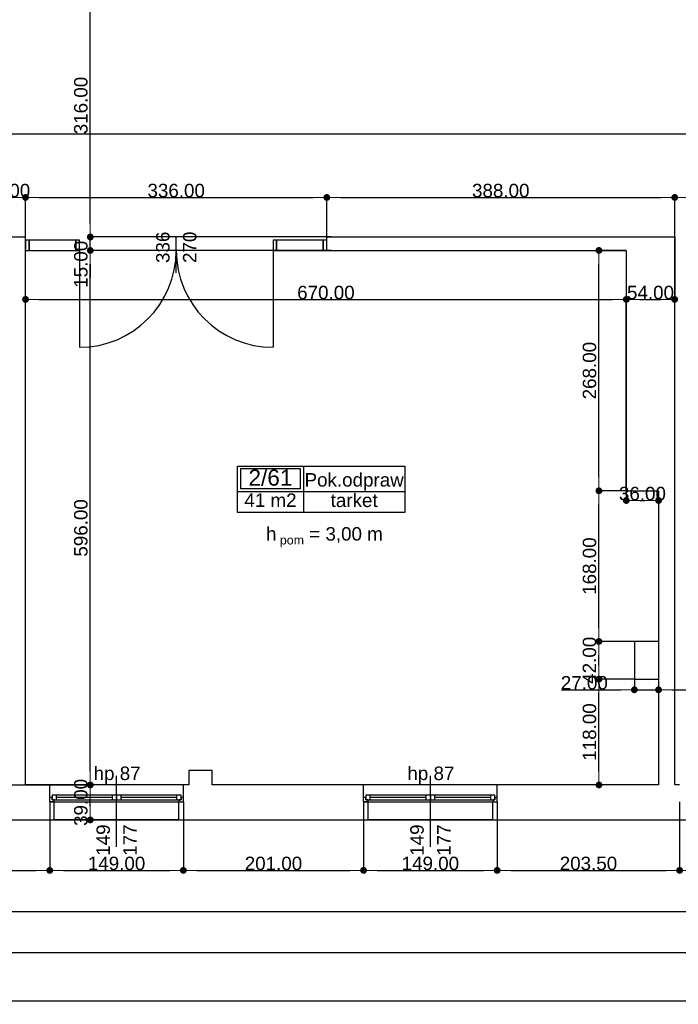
# Model space of a CAD drawing. Header units: millimetres. Extents: x -175445 to -20415, y -559200 to 231527.
# Tile 256 of 256: x -116906 to -109561, y -44474 to -33495. Entities that reach past the tile are written whole.
import ezdxf
from ezdxf.enums import TextEntityAlignment as Align

# ---------------------------------------------------------------- set-up
doc = ezdxf.new("R2010")
doc.units = ezdxf.units.MM
doc.header["$MEASUREMENT"] = 0
for name, color, linetype in [('Drzwi', 7, 'Continuous'), ('Obiekt', 7, 'Continuous'), ('Okno', 7, 'Continuous'), ('Płaszczyzna odcinająca', 7, 'Continuous'), ('Strefa', 7, 'Continuous'), ('Strop', 7, 'Continuous'), ('Słup', 7, 'Continuous'), ('Tekst', 7, 'Continuous'), ('Wymiary', 63, 'Continuous'), ('Ściana', 7, 'Continuous')]:
    doc.layers.add(name, color=color, linetype=linetype)
doc.styles.add('Arial', font='txt')
doc.styles.add('Times new roman', font='txt')
doc.dimstyles.new('GENERATED_STYLE__1', dxfattribs={"dimtxt": 150, "dimasz": 152, "dimexe": 0.18, "dimexo": 0, "dimgap": 0.09, "dimtad": 1, "dimtih": 1, "dimtoh": 1, "dimlfac": 0.1, "dimzin": 0, "dimdsep": 46, "dimtxsty": 'Arial', "dimblk": 'ARROWHEAD_11', "dimblk1": 'ARROWHEAD_11', "dimblk2": 'ARROWHEAD_11', "dimcen": 0.09, "dimclrd": 114, "dimclre": 114, "dimclrt": 114, "dimazin": 0, "dimtfac": 1, "dimtdec": 4, "dimtmove": 0, "dimatfit": 3, "dimfxl": 1, "dimtolj": 1, "dimtzin": 0, "dimarcsym": 0})
doc.dimstyles.new('GENERATED_STYLE__3', dxfattribs={"dimtxt": 150, "dimasz": 152, "dimexe": 0.18, "dimexo": 0, "dimgap": 0.09, "dimtad": 1, "dimlfac": 0.1, "dimzin": 0, "dimdsep": 46, "dimtxsty": 'Arial', "dimblk": 'ARROWHEAD_11', "dimblk1": 'ARROWHEAD_11', "dimblk2": 'ARROWHEAD_11', "dimcen": 0.09, "dimclrd": 114, "dimclre": 114, "dimclrt": 114, "dimazin": 0, "dimtfac": 1, "dimtdec": 4, "dimtmove": 2, "dimatfit": 3, "dimfxl": 1, "dimtolj": 1, "dimtzin": 0, "dimarcsym": 0})

# ---------------------------------------------------------------- blocks, each defined once
blk = doc.blocks.new('Pok.odpraw_2_61_62', base_point=(-108050, 18302))
at = {"layer": 'Strefa'}
for p, q in [((-108784, 18585), (-106917, 18585)), ((-108784, 18066), (-108784, 18585)), ((-108747, 18559), (-108087, 18559)), ((-108747, 18332), (-108747, 18559)), ((-108087, 18559), (-108087, 18332)), ((-108050, 18585), (-108050, 18066)), ((-106917, 18585), (-106917, 18066)), ((-108784, 18302), (-106917, 18302)), ((-108087, 18332), (-108747, 18332)), ((-106917, 18066), (-108784, 18066))]:
    blk.add_line(p, q, dxfattribs=at)
at = {"layer": 'Strefa', "style": 'Arial'}
for tag, height, p in [('ROOM_NUMBER', 180, (-108417, 18457)), ('ROOM_NAME', 150, (-107483, 18431)), ('ROOM_CALC_AREA', 150, (-108417, 18204)), ('floor_f', 150, (-107483, 18203))]:
    blk.add_attdef(tag, text='', height=height, dxfattribs=at).set_placement(p, align=Align.MIDDLE_CENTER)
blk = doc.blocks.new('ARROWHEAD_11')
at = {"color": 0, "linetype": 'Continuous', "lineweight": 0}
blk.add_line((0, 0), (-1, 0), dxfattribs=at)
at = {"color": 0, "linetype": 'Continuous', "lineweight": 0, "const_width": 0.25, "flags": 128}
blk.add_lwpolyline([(-0.125, 0, 1), (0.125, 0, 1)], format="xyb", close=True, dxfattribs=at)
blk = doc.blocks.new('*D2522')
at = {"layer": 'Defpoints', "color": 0}
for p in [(-116841, -35477), (-117261, -35918), (-116841, -35918)]:
    blk.add_point(p, dxfattribs=at)
at = {"layer": 'Wymiary', "color": 114, "lineweight": -2}
for p, q in [((-117261, -35918), (-117261, -35477)), ((-117109, -35477), (-116993, -35477)), ((-116841, -35918), (-116841, -35477))]:
    blk.add_line(p, q, dxfattribs=at)
at = {"layer": 'Wymiary', "color": 114, "lineweight": -2, "xscale": 152, "yscale": 152, "zscale": 152, "rotation": 180}
blk.add_blockref('ARROWHEAD_11', (-117261, -35477), dxfattribs=at)
at = {"layer": 'Wymiary', "color": 114, "lineweight": -2, "xscale": 152, "yscale": 152, "zscale": 152}
blk.add_blockref('ARROWHEAD_11', (-116841, -35477), dxfattribs=at)
at = {"layer": 'Wymiary', "color": 114, "lineweight": 13, "insert": (-117051, -35401), "char_height": 150, "attachment_point": 5, "style": 'Arial'}
blk.add_mtext('\\A1;42.00', dxfattribs=at)
blk = doc.blocks.new('*D2523')
at = {"layer": 'Defpoints', "color": 0}
for p in [(-113481, -35477), (-116841, -35918), (-113481, -35918)]:
    blk.add_point(p, dxfattribs=at)
at = {"layer": 'Wymiary', "color": 114, "lineweight": -2}
for p, q in [((-116841, -35918), (-116841, -35477)), ((-116689, -35477), (-113633, -35477)), ((-113481, -35918), (-113481, -35477))]:
    blk.add_line(p, q, dxfattribs=at)
at = {"layer": 'Wymiary', "color": 114, "lineweight": -2, "xscale": 152, "yscale": 152, "zscale": 152, "rotation": 180}
blk.add_blockref('ARROWHEAD_11', (-116841, -35477), dxfattribs=at)
at = {"layer": 'Wymiary', "color": 114, "lineweight": -2, "xscale": 152, "yscale": 152, "zscale": 152}
blk.add_blockref('ARROWHEAD_11', (-113481, -35477), dxfattribs=at)
at = {"layer": 'Wymiary', "color": 114, "lineweight": 13, "insert": (-115161, -35401), "char_height": 150, "attachment_point": 5, "style": 'Arial'}
blk.add_mtext('\\A1;336.00', dxfattribs=at)
blk = doc.blocks.new('*D2524')
at = {"layer": 'Defpoints', "color": 0}
for p in [(-109601, -35477), (-113481, -35918), (-109601, -35918)]:
    blk.add_point(p, dxfattribs=at)
at = {"layer": 'Wymiary', "color": 114, "lineweight": -2}
for p, q in [((-113481, -35918), (-113481, -35477)), ((-113329, -35477), (-109753, -35477)), ((-109601, -35918), (-109601, -35477))]:
    blk.add_line(p, q, dxfattribs=at)
at = {"layer": 'Wymiary', "color": 114, "lineweight": -2, "xscale": 152, "yscale": 152, "zscale": 152, "rotation": 180}
blk.add_blockref('ARROWHEAD_11', (-113481, -35477), dxfattribs=at)
at = {"layer": 'Wymiary', "color": 114, "lineweight": -2, "xscale": 152, "yscale": 152, "zscale": 152}
blk.add_blockref('ARROWHEAD_11', (-109601, -35477), dxfattribs=at)
at = {"layer": 'Wymiary', "color": 114, "lineweight": 13, "insert": (-111541, -35401), "char_height": 150, "attachment_point": 5, "style": 'Arial'}
blk.add_mtext('\\A1;388.00', dxfattribs=at)
blk = doc.blocks.new('*D2525')
at = {"layer": 'Defpoints', "color": 0}
for p in [(-107011, -35477), (-109601, -35918), (-107011, -35918)]:
    blk.add_point(p, dxfattribs=at)
at = {"layer": 'Wymiary', "color": 114, "lineweight": -2}
for p, q in [((-109601, -35918), (-109601, -35477)), ((-109449, -35477), (-107163, -35477)), ((-107011, -35918), (-107011, -35477))]:
    blk.add_line(p, q, dxfattribs=at)
at = {"layer": 'Wymiary', "color": 114, "lineweight": -2, "xscale": 152, "yscale": 152, "zscale": 152, "rotation": 180}
blk.add_blockref('ARROWHEAD_11', (-109601, -35477), dxfattribs=at)
at = {"layer": 'Wymiary', "color": 114, "lineweight": -2, "xscale": 152, "yscale": 152, "zscale": 152}
blk.add_blockref('ARROWHEAD_11', (-107011, -35477), dxfattribs=at)
at = {"layer": 'Wymiary', "color": 114, "lineweight": 13, "insert": (-108306, -35401), "char_height": 150, "attachment_point": 5, "style": 'Arial'}
blk.add_mtext('\\A1;259.00', dxfattribs=at)
blk = doc.blocks.new('*D2584')
at = {"layer": 'Defpoints', "color": 0}
for p in [(-110141, -36614), (-116841, -38173), (-110141, -38748)]:
    blk.add_point(p, dxfattribs=at)
at = {"layer": 'Wymiary', "color": 114, "lineweight": -2}
for p, q in [((-116841, -38173), (-116841, -36614)), ((-116689, -36614), (-110293, -36614)), ((-110141, -38748), (-110141, -36614))]:
    blk.add_line(p, q, dxfattribs=at)
at = {"layer": 'Wymiary', "color": 114, "lineweight": -2, "xscale": 152, "yscale": 152, "zscale": 152, "rotation": 180}
blk.add_blockref('ARROWHEAD_11', (-116841, -36614), dxfattribs=at)
at = {"layer": 'Wymiary', "color": 114, "lineweight": -2, "xscale": 152, "yscale": 152, "zscale": 152}
blk.add_blockref('ARROWHEAD_11', (-110141, -36614), dxfattribs=at)
at = {"layer": 'Wymiary', "color": 114, "lineweight": 13, "insert": (-113491, -36538), "char_height": 150, "attachment_point": 5, "style": 'Arial'}
blk.add_mtext('\\A1;670.00', dxfattribs=at)
blk = doc.blocks.new('*D2585')
at = {"layer": 'Defpoints', "color": 0}
for p in [(-109601, -35918), (-109601, -36614), (-110141, -38748)]:
    blk.add_point(p, dxfattribs=at)
at = {"layer": 'Wymiary', "color": 114, "lineweight": -2}
for p, q in [((-109601, -35918), (-109601, -36615)), ((-110141, -38748), (-110141, -36614)), ((-109989, -36614), (-109753, -36614))]:
    blk.add_line(p, q, dxfattribs=at)
at = {"layer": 'Wymiary', "color": 114, "lineweight": -2, "xscale": 152, "yscale": 152, "zscale": 152, "rotation": 180}
blk.add_blockref('ARROWHEAD_11', (-110141, -36614), dxfattribs=at)
at = {"layer": 'Wymiary', "color": 114, "lineweight": -2, "xscale": 152, "yscale": 152, "zscale": 152}
blk.add_blockref('ARROWHEAD_11', (-109601, -36614), dxfattribs=at)
at = {"layer": 'Wymiary', "color": 114, "lineweight": 13, "insert": (-109871, -36538), "char_height": 150, "attachment_point": 5, "style": 'Arial'}
blk.add_mtext('\\A1;54.00', dxfattribs=at)
blk = doc.blocks.new('*D2757')
at = {"layer": 'Defpoints', "color": 0}
for p in [(-124186, -42028), (-116119, -42028), (-124186, -42418)]:
    blk.add_point(p, dxfattribs=at)
at = {"layer": 'Wymiary', "color": 114, "lineweight": -2}
for p, q in [((-124186, -42028), (-116119, -42028)), ((-116119, -42266), (-116119, -42180)), ((-124186, -42418), (-116119, -42418))]:
    blk.add_line(p, q, dxfattribs=at)
at = {"layer": 'Wymiary', "color": 114, "lineweight": -2, "xscale": 152, "yscale": 152, "zscale": 152}
for p, rotation in [((-116119, -42028), 90), ((-116119, -42418), 270)]:
    blk.add_blockref('ARROWHEAD_11', p, dxfattribs=dict(at, rotation=rotation))
at = {"layer": 'Wymiary', "color": 114, "lineweight": 13, "insert": (-116224, -42223), "char_height": 150, "attachment_point": 5, "rotation": 90, "style": 'Arial'}
blk.add_mtext('\\A1;39.00', dxfattribs=at)
blk = doc.blocks.new('*D2758')
at = {"layer": 'Defpoints', "color": 0}
for p in [(-116119, -36068), (-113431, -36068), (-124186, -42028)]:
    blk.add_point(p, dxfattribs=at)
at = {"layer": 'Wymiary', "color": 114, "lineweight": -2}
for p, q in [((-113431, -36068), (-116119, -36068)), ((-116119, -41876), (-116119, -36220)), ((-124186, -42028), (-116119, -42028))]:
    blk.add_line(p, q, dxfattribs=at)
at = {"layer": 'Wymiary', "color": 114, "lineweight": -2, "xscale": 152, "yscale": 152, "zscale": 152}
for p, rotation in [((-116119, -36068), 90), ((-116119, -42028), 270)]:
    blk.add_blockref('ARROWHEAD_11', p, dxfattribs=dict(at, rotation=rotation))
at = {"layer": 'Wymiary', "color": 114, "lineweight": 13, "insert": (-116224, -39162), "char_height": 150, "attachment_point": 5, "rotation": 90, "style": 'Arial'}
blk.add_mtext('\\A1;596.00', dxfattribs=at)
blk = doc.blocks.new('*D2759')
at = {"layer": 'Defpoints', "color": 0}
for p in [(-116119, -35918), (-113431, -35918), (-113431, -36068)]:
    blk.add_point(p, dxfattribs=at)
at = {"layer": 'Wymiary', "color": 114, "lineweight": -2}
for p, q in [((-116119, -35766), (-116119, -35614)), ((-113431, -35918), (-116119, -35918)), ((-116119, -36068), (-116119, -35918)), ((-113431, -36068), (-116119, -36068)), ((-116119, -36220), (-116119, -36372))]:
    blk.add_line(p, q, dxfattribs=at)
at = {"layer": 'Wymiary', "color": 114, "lineweight": -2, "xscale": 152, "yscale": 152, "zscale": 152}
for p, rotation in [((-116119, -35918), 270), ((-116119, -36068), 90)]:
    blk.add_blockref('ARROWHEAD_11', p, dxfattribs=dict(at, rotation=rotation))
at = {"layer": 'Wymiary', "color": 114, "lineweight": 13, "insert": (-116224, -36222), "char_height": 150, "attachment_point": 5, "rotation": 90, "style": 'Arial'}
blk.add_mtext('\\A1;15.00', dxfattribs=at)
blk = doc.blocks.new('*D2760')
at = {"layer": 'Defpoints', "color": 0}
for p in [(-120926, -32758), (-116119, -32758), (-113431, -35918)]:
    blk.add_point(p, dxfattribs=at)
at = {"layer": 'Wymiary', "color": 114, "lineweight": -2}
for p, q in [((-120926, -32758), (-116119, -32758)), ((-116119, -35766), (-116119, -32910)), ((-113431, -35918), (-116119, -35918))]:
    blk.add_line(p, q, dxfattribs=at)
at = {"layer": 'Wymiary', "color": 114, "lineweight": -2, "xscale": 152, "yscale": 152, "zscale": 152}
for p, rotation in [((-116119, -32758), 90), ((-116119, -35918), 270)]:
    blk.add_blockref('ARROWHEAD_11', p, dxfattribs=dict(at, rotation=rotation))
at = {"layer": 'Wymiary', "color": 114, "lineweight": 13, "insert": (-116224, -34452), "char_height": 150, "attachment_point": 5, "rotation": 90, "style": 'Arial'}
blk.add_mtext('\\A1;316.00', dxfattribs=at)
blk = doc.blocks.new('*D2830')
at = {"layer": 'Defpoints', "color": 0}
for p in [(-110446, -40848), (-110051, -40848), (-109781, -42028)]:
    blk.add_point(p, dxfattribs=at)
at = {"layer": 'Wymiary', "color": 114, "lineweight": -2}
for p, q in [((-110051, -40848), (-110446, -40848)), ((-110446, -41876), (-110446, -41000)), ((-109781, -42028), (-110446, -42028))]:
    blk.add_line(p, q, dxfattribs=at)
at = {"layer": 'Wymiary', "color": 114, "lineweight": -2, "xscale": 152, "yscale": 152, "zscale": 152}
for p, rotation in [((-110446, -40848), 90), ((-110446, -42028), 270)]:
    blk.add_blockref('ARROWHEAD_11', p, dxfattribs=dict(at, rotation=rotation))
at = {"layer": 'Wymiary', "color": 114, "lineweight": 13, "insert": (-110551, -41438), "char_height": 150, "attachment_point": 5, "rotation": 90, "style": 'Arial'}
blk.add_mtext('\\A1;118.00', dxfattribs=at)
blk = doc.blocks.new('*D2831')
at = {"layer": 'Defpoints', "color": 0}
for p in [(-110446, -40428), (-110051, -40428), (-110051, -40848)]:
    blk.add_point(p, dxfattribs=at)
at = {"layer": 'Wymiary', "color": 114, "lineweight": -2}
for p, q in [((-110051, -40428), (-110446, -40428)), ((-110446, -40696), (-110446, -40580)), ((-110051, -40848), (-110446, -40848))]:
    blk.add_line(p, q, dxfattribs=at)
at = {"layer": 'Wymiary', "color": 114, "lineweight": -2, "xscale": 152, "yscale": 152, "zscale": 152}
for p, rotation in [((-110446, -40428), 90), ((-110446, -40848), 270)]:
    blk.add_blockref('ARROWHEAD_11', p, dxfattribs=dict(at, rotation=rotation))
at = {"layer": 'Wymiary', "color": 114, "lineweight": 13, "insert": (-110551, -40638), "char_height": 150, "attachment_point": 5, "rotation": 90, "style": 'Arial'}
blk.add_mtext('\\A1;42.00', dxfattribs=at)
blk = doc.blocks.new('*D2832')
at = {"layer": 'Defpoints', "color": 0}
for p in [(-110446, -38748), (-110141, -38748), (-110051, -40428)]:
    blk.add_point(p, dxfattribs=at)
at = {"layer": 'Wymiary', "color": 114, "lineweight": -2}
for p, q in [((-110141, -38748), (-110446, -38748)), ((-110446, -40276), (-110446, -38900)), ((-110051, -40428), (-110446, -40428))]:
    blk.add_line(p, q, dxfattribs=at)
at = {"layer": 'Wymiary', "color": 114, "lineweight": -2, "xscale": 152, "yscale": 152, "zscale": 152}
for p, rotation in [((-110446, -38748), 90), ((-110446, -40428), 270)]:
    blk.add_blockref('ARROWHEAD_11', p, dxfattribs=dict(at, rotation=rotation))
at = {"layer": 'Wymiary', "color": 114, "lineweight": 13, "insert": (-110551, -39588), "char_height": 150, "attachment_point": 5, "rotation": 90, "style": 'Arial'}
blk.add_mtext('\\A1;168.00', dxfattribs=at)
blk = doc.blocks.new('*D2833')
at = {"layer": 'Defpoints', "color": 0}
for p in [(-110446, -36068), (-110141, -36068), (-110141, -38748)]:
    blk.add_point(p, dxfattribs=at)
at = {"layer": 'Wymiary', "color": 114, "lineweight": -2}
for p, q in [((-110141, -36068), (-110446, -36068)), ((-110446, -38596), (-110446, -36220)), ((-110141, -38748), (-110446, -38748))]:
    blk.add_line(p, q, dxfattribs=at)
at = {"layer": 'Wymiary', "color": 114, "lineweight": -2, "xscale": 152, "yscale": 152, "zscale": 152}
for p, rotation in [((-110446, -36068), 90), ((-110446, -38748), 270)]:
    blk.add_blockref('ARROWHEAD_11', p, dxfattribs=dict(at, rotation=rotation))
at = {"layer": 'Wymiary', "color": 114, "lineweight": 13, "insert": (-110551, -37408), "char_height": 150, "attachment_point": 5, "rotation": 90, "style": 'Arial'}
blk.add_mtext('\\A1;268.00', dxfattribs=at)
blk = doc.blocks.new('*D2834')
at = {"layer": 'Defpoints', "color": 0}
for p in [(-110141, -38748), (-109781, -38748), (-109781, -38856)]:
    blk.add_point(p, dxfattribs=at)
at = {"layer": 'Wymiary', "color": 114, "lineweight": -2}
for p, q in [((-110141, -38748), (-110141, -38857)), ((-109781, -38748), (-109781, -38857)), ((-109989, -38856), (-109933, -38856))]:
    blk.add_line(p, q, dxfattribs=at)
at = {"layer": 'Wymiary', "color": 114, "lineweight": -2, "xscale": 152, "yscale": 152, "zscale": 152, "rotation": 180}
blk.add_blockref('ARROWHEAD_11', (-110141, -38856), dxfattribs=at)
at = {"layer": 'Wymiary', "color": 114, "lineweight": -2, "xscale": 152, "yscale": 152, "zscale": 152}
blk.add_blockref('ARROWHEAD_11', (-109781, -38856), dxfattribs=at)
at = {"layer": 'Wymiary', "color": 114, "lineweight": 13, "insert": (-109961, -38780), "char_height": 150, "attachment_point": 5, "style": 'Arial'}
blk.add_mtext('\\A1;36.00', dxfattribs=at)
blk = doc.blocks.new('*D2835')
at = {"layer": 'Defpoints', "color": 0}
for p in [(-109781, -38973), (-110051, -40848), (-109781, -40967)]:
    blk.add_point(p, dxfattribs=at)
at = {"layer": 'Wymiary', "color": 114, "lineweight": -2}
for p, q in [((-109781, -38973), (-109781, -40967)), ((-110051, -40848), (-110051, -40967)), ((-110863, -40967), (-110355, -40967)), ((-110355, -40967), (-110203, -40967)), ((-110051, -40967), (-109781, -40967)), ((-109629, -40967), (-109477, -40967))]:
    blk.add_line(p, q, dxfattribs=at)
at = {"layer": 'Wymiary', "color": 114, "lineweight": -2, "xscale": 152, "yscale": 152, "zscale": 152}
blk.add_blockref('ARROWHEAD_11', (-110051, -40967), dxfattribs=at)
at = {"layer": 'Wymiary', "color": 114, "lineweight": -2, "xscale": 152, "yscale": 152, "zscale": 152, "rotation": 180}
blk.add_blockref('ARROWHEAD_11', (-109781, -40967), dxfattribs=at)
at = {"layer": 'Wymiary', "color": 114, "lineweight": 13, "insert": (-110609, -40890), "char_height": 150, "attachment_point": 5, "style": 'Arial'}
blk.add_mtext('\\A1;27.00', dxfattribs=at)
blk = doc.blocks.new('*D3071')
at = {"layer": 'Defpoints', "color": 0}
for p in [(-118541, -42218), (-116571, -42218), (-116571, -42981)]:
    blk.add_point(p, dxfattribs=at)
at = {"layer": 'Wymiary', "color": 114, "lineweight": -2}
for p, q in [((-118541, -42218), (-118541, -42981)), ((-116571, -42218), (-116571, -42981)), ((-118389, -42981), (-116723, -42981))]:
    blk.add_line(p, q, dxfattribs=at)
at = {"layer": 'Wymiary', "color": 114, "lineweight": -2, "xscale": 152, "yscale": 152, "zscale": 152, "rotation": 180}
blk.add_blockref('ARROWHEAD_11', (-118541, -42981), dxfattribs=at)
at = {"layer": 'Wymiary', "color": 114, "lineweight": -2, "xscale": 152, "yscale": 152, "zscale": 152}
blk.add_blockref('ARROWHEAD_11', (-116571, -42981), dxfattribs=at)
at = {"layer": 'Wymiary', "color": 114, "lineweight": 13, "insert": (-117556, -42904), "char_height": 150, "attachment_point": 5, "style": 'Arial'}
blk.add_mtext('\\A1;197.00', dxfattribs=at)
blk = doc.blocks.new('*D3072')
at = {"layer": 'Defpoints', "color": 0}
for p in [(-116571, -42218), (-115081, -42218), (-115081, -42981)]:
    blk.add_point(p, dxfattribs=at)
at = {"layer": 'Wymiary', "color": 114, "lineweight": -2}
for p, q in [((-116571, -42218), (-116571, -42981)), ((-115081, -42218), (-115081, -42981)), ((-116419, -42981), (-115233, -42981))]:
    blk.add_line(p, q, dxfattribs=at)
at = {"layer": 'Wymiary', "color": 114, "lineweight": -2, "xscale": 152, "yscale": 152, "zscale": 152, "rotation": 180}
blk.add_blockref('ARROWHEAD_11', (-116571, -42981), dxfattribs=at)
at = {"layer": 'Wymiary', "color": 114, "lineweight": -2, "xscale": 152, "yscale": 152, "zscale": 152}
blk.add_blockref('ARROWHEAD_11', (-115081, -42981), dxfattribs=at)
at = {"layer": 'Wymiary', "color": 114, "lineweight": 13, "insert": (-115826, -42904), "char_height": 150, "attachment_point": 5, "style": 'Arial'}
blk.add_mtext('\\A1;149.00', dxfattribs=at)
blk = doc.blocks.new('*D3073')
at = {"layer": 'Defpoints', "color": 0}
for p in [(-115081, -42218), (-113071, -42218), (-113071, -42981)]:
    blk.add_point(p, dxfattribs=at)
at = {"layer": 'Wymiary', "color": 114, "lineweight": -2}
for p, q in [((-115081, -42218), (-115081, -42981)), ((-113071, -42218), (-113071, -42981)), ((-114929, -42981), (-113223, -42981))]:
    blk.add_line(p, q, dxfattribs=at)
at = {"layer": 'Wymiary', "color": 114, "lineweight": -2, "xscale": 152, "yscale": 152, "zscale": 152, "rotation": 180}
blk.add_blockref('ARROWHEAD_11', (-115081, -42981), dxfattribs=at)
at = {"layer": 'Wymiary', "color": 114, "lineweight": -2, "xscale": 152, "yscale": 152, "zscale": 152}
blk.add_blockref('ARROWHEAD_11', (-113071, -42981), dxfattribs=at)
at = {"layer": 'Wymiary', "color": 114, "lineweight": 13, "insert": (-114076, -42904), "char_height": 150, "attachment_point": 5, "style": 'Arial'}
blk.add_mtext('\\A1;201.00', dxfattribs=at)
blk = doc.blocks.new('*D3074')
at = {"layer": 'Defpoints', "color": 0}
for p in [(-113071, -42218), (-111581, -42218), (-111581, -42981)]:
    blk.add_point(p, dxfattribs=at)
at = {"layer": 'Wymiary', "color": 114, "lineweight": -2}
for p, q in [((-113071, -42218), (-113071, -42981)), ((-111581, -42218), (-111581, -42981)), ((-112919, -42981), (-111733, -42981))]:
    blk.add_line(p, q, dxfattribs=at)
at = {"layer": 'Wymiary', "color": 114, "lineweight": -2, "xscale": 152, "yscale": 152, "zscale": 152, "rotation": 180}
blk.add_blockref('ARROWHEAD_11', (-113071, -42981), dxfattribs=at)
at = {"layer": 'Wymiary', "color": 114, "lineweight": -2, "xscale": 152, "yscale": 152, "zscale": 152}
blk.add_blockref('ARROWHEAD_11', (-111581, -42981), dxfattribs=at)
at = {"layer": 'Wymiary', "color": 114, "lineweight": 13, "insert": (-112326, -42904), "char_height": 150, "attachment_point": 5, "style": 'Arial'}
blk.add_mtext('\\A1;149.00', dxfattribs=at)
blk = doc.blocks.new('*D3075')
at = {"layer": 'Defpoints', "color": 0}
for p in [(-111581, -42218), (-109546, -42218), (-109546, -42981)]:
    blk.add_point(p, dxfattribs=at)
at = {"layer": 'Wymiary', "color": 114, "lineweight": -2}
for p, q in [((-111581, -42218), (-111581, -42981)), ((-109546, -42218), (-109546, -42981)), ((-111429, -42981), (-109698, -42981))]:
    blk.add_line(p, q, dxfattribs=at)
at = {"layer": 'Wymiary', "color": 114, "lineweight": -2, "xscale": 152, "yscale": 152, "zscale": 152, "rotation": 180}
blk.add_blockref('ARROWHEAD_11', (-111581, -42981), dxfattribs=at)
at = {"layer": 'Wymiary', "color": 114, "lineweight": -2, "xscale": 152, "yscale": 152, "zscale": 152}
blk.add_blockref('ARROWHEAD_11', (-109546, -42981), dxfattribs=at)
at = {"layer": 'Wymiary', "color": 114, "lineweight": 13, "insert": (-110563, -42904), "char_height": 150, "attachment_point": 5, "style": 'Arial'}
blk.add_mtext('\\A1;203.50', dxfattribs=at)
blk = doc.blocks.new('*D3076')
at = {"layer": 'Defpoints', "color": 0}
for p in [(-109546, -42218), (-108056, -42218), (-108056, -42981)]:
    blk.add_point(p, dxfattribs=at)
at = {"layer": 'Wymiary', "color": 114, "lineweight": -2}
for p, q in [((-109546, -42218), (-109546, -42981)), ((-108056, -42218), (-108056, -42981)), ((-109394, -42981), (-108208, -42981))]:
    blk.add_line(p, q, dxfattribs=at)
at = {"layer": 'Wymiary', "color": 114, "lineweight": -2, "xscale": 152, "yscale": 152, "zscale": 152, "rotation": 180}
blk.add_blockref('ARROWHEAD_11', (-109546, -42981), dxfattribs=at)
at = {"layer": 'Wymiary', "color": 114, "lineweight": -2, "xscale": 152, "yscale": 152, "zscale": 152}
blk.add_blockref('ARROWHEAD_11', (-108056, -42981), dxfattribs=at)
at = {"layer": 'Wymiary', "color": 114, "lineweight": 13, "insert": (-108801, -42904), "char_height": 150, "attachment_point": 5, "style": 'Arial'}
blk.add_mtext('\\A1;149.00', dxfattribs=at)
blk = doc.blocks.new('*D3094')
at = {"layer": 'Defpoints', "color": 0}
for p in [(-102541, -42028), (-146231, -42418), (-102541, -43440)]:
    blk.add_point(p, dxfattribs=at)
at = {"layer": 'Wymiary', "color": 114, "lineweight": -2}
for p, q in [((-102541, -42028), (-102541, -43440)), ((-146231, -42418), (-146231, -43440)), ((-146079, -43440), (-102693, -43440))]:
    blk.add_line(p, q, dxfattribs=at)
at = {"layer": 'Wymiary', "color": 114, "lineweight": -2, "xscale": 152, "yscale": 152, "zscale": 152, "rotation": 180}
blk.add_blockref('ARROWHEAD_11', (-146231, -43440), dxfattribs=at)
at = {"layer": 'Wymiary', "color": 114, "lineweight": -2, "xscale": 152, "yscale": 152, "zscale": 152}
blk.add_blockref('ARROWHEAD_11', (-102541, -43440), dxfattribs=at)
at = {"layer": 'Wymiary', "color": 114, "lineweight": 13, "insert": (-124386, -43363), "char_height": 150, "attachment_point": 5, "style": 'Arial'}
blk.add_mtext('\\A1;4369.00', dxfattribs=at)
blk = doc.blocks.new('*D3101')
at = {"layer": 'Defpoints', "color": 0}
for p in [(-146231, -42418), (-102221, -42418), (-102221, -43898)]:
    blk.add_point(p, dxfattribs=at)
at = {"layer": 'Wymiary', "color": 114, "lineweight": -2}
for p, q in [((-146231, -42418), (-146231, -43899)), ((-102221, -42418), (-102221, -43899)), ((-146079, -43898), (-102373, -43898))]:
    blk.add_line(p, q, dxfattribs=at)
at = {"layer": 'Wymiary', "color": 114, "lineweight": -2, "xscale": 152, "yscale": 152, "zscale": 152, "rotation": 180}
blk.add_blockref('ARROWHEAD_11', (-146231, -43898), dxfattribs=at)
at = {"layer": 'Wymiary', "color": 114, "lineweight": -2, "xscale": 152, "yscale": 152, "zscale": 152}
blk.add_blockref('ARROWHEAD_11', (-102221, -43898), dxfattribs=at)
at = {"layer": 'Wymiary', "color": 114, "lineweight": 13, "insert": (-124226, -43822), "char_height": 150, "attachment_point": 5, "style": 'Arial'}
blk.add_mtext('\\A1;4401.00', dxfattribs=at)
blk = doc.blocks.new('*D3104')
at = {"layer": 'Defpoints', "color": 0}
for p in [(-171146, -21885), (-73251, -36498), (-73251, -44436)]:
    blk.add_point(p, dxfattribs=at)
at = {"layer": 'Wymiary', "color": 114, "lineweight": -2}
for p, q in [((-171146, -21885), (-171146, -44436)), ((-73251, -36498), (-73251, -44436)), ((-170994, -44436), (-73403, -44436))]:
    blk.add_line(p, q, dxfattribs=at)
at = {"layer": 'Wymiary', "color": 114, "lineweight": -2, "xscale": 152, "yscale": 152, "zscale": 152, "rotation": 180}
blk.add_blockref('ARROWHEAD_11', (-171146, -44436), dxfattribs=at)
at = {"layer": 'Wymiary', "color": 114, "lineweight": -2, "xscale": 152, "yscale": 152, "zscale": 152}
blk.add_blockref('ARROWHEAD_11', (-73251, -44436), dxfattribs=at)
at = {"layer": 'Wymiary', "color": 114, "lineweight": 13, "insert": (-122199, -44359), "char_height": 150, "attachment_point": 5, "style": 'Arial'}
blk.add_mtext('\\A1;9790', dxfattribs=at)

msp = doc.modelspace()

# ---------------------------------------------------------------- linework, layer by layer
at = {"layer": 'Drzwi'}
for p, q in [((-116800.722, -35953.06), (-116840.722, -35953.06)), ((-116840.722, -35953.06), (-116840.722, -36068.06)), ((-116840.722, -36068.06), (-116840.722, -35953.06)), ((-116280.722, -35953.06), (-116800.722, -35953.06)), ((-116800.722, -35953.06), (-116800.722, -36068.06)), ((-116800.722, -36068.06), (-116800.722, -35953.06)), ((-116280.722, -36068.06), (-116280.722, -35953.06)), ((-116240.722, -35953.06), (-116280.722, -35953.06)), ((-116280.722, -35953.06), (-116280.722, -36068.06)), ((-116240.722, -36068.06), (-116240.722, -35953.06)), ((-114040.722, -35953.06), (-114080.722, -35953.06)), ((-114080.722, -35953.06), (-114080.722, -36068.06)), ((-113520.722, -35953.06), (-114040.722, -35953.06)), ((-114040.722, -35953.06), (-114040.722, -36068.06)), ((-114040.722, -36068.06), (-114040.722, -35953.06)), ((-113520.722, -36068.06), (-113520.722, -35953.06)), ((-113480.722, -35953.06), (-113520.722, -35953.06)), ((-113520.722, -35953.06), (-113520.722, -36068.06)), ((-113480.722, -36068.06), (-113480.722, -35953.06)), ((-113480.722, -36068.06), (-113480.722, -35953.06)), ((-116840.722, -36068.06), (-116800.722, -36068.06)), ((-116800.722, -36068.06), (-116280.722, -36068.06)), ((-116280.722, -36068.06), (-116240.722, -36068.06)), ((-116240.722, -36068.06), (-116240.722, -37148.06)), ((-114080.722, -36068.06), (-114040.722, -36068.06)), ((-114080.722, -36068.06), (-114080.722, -37148.06)), ((-114040.722, -36068.06), (-113520.722, -36068.06)), ((-113520.722, -36068.06), (-113480.722, -36068.06))]:
    msp.add_line(p, q, dxfattribs=at)
for centre, start, end in [((-116240.722, -36068.06), 270, 0), ((-114080.722, -36068.06), 180, 270)]:
    msp.add_arc(centre, 1080, start, end, dxfattribs=at)
at = {"layer": 'Obiekt'}
for p, q in [((-115160.722, -36319.439), (-115160.722, -35918.06)), ((-115825.722, -42718.06), (-115825.722, -41928.06)), ((-112325.722, -42718.06), (-112325.722, -41928.06))]:
    msp.add_line(p, q, dxfattribs=at)
at = {"layer": 'Okno'}
for p, q in [((-115080.722, -42028.06), (-116570.722, -42028.06)), ((-111580.722, -42028.06), (-113070.722, -42028.06)), ((-116495.722, -42143.06), (-116545.722, -42143.06)), ((-116545.722, -42143.06), (-116545.722, -42193.06)), ((-115875.722, -42143.06), (-116495.722, -42143.06)), ((-116495.722, -42193.06), (-116495.722, -42143.06)), ((-115875.722, -42143.06), (-116495.722, -42143.06)), ((-115825.722, -42143.06), (-115875.722, -42143.06)), ((-115875.722, -42143.06), (-115875.722, -42193.06)), ((-115775.722, -42143.06), (-115825.722, -42143.06)), ((-115825.722, -42143.06), (-115825.722, -42193.06)), ((-115825.722, -42193.06), (-115825.722, -42143.06)), ((-115155.722, -42143.06), (-115775.722, -42143.06)), ((-115775.722, -42193.06), (-115775.722, -42143.06)), ((-115155.722, -42143.06), (-115775.722, -42143.06)), ((-115105.722, -42143.06), (-115155.722, -42143.06)), ((-115155.722, -42143.06), (-115155.722, -42193.06)), ((-115105.722, -42193.06), (-115105.722, -42143.06)), ((-112995.722, -42143.06), (-113045.722, -42143.06)), ((-113045.722, -42143.06), (-113045.722, -42193.06)), ((-112375.722, -42143.06), (-112995.722, -42143.06)), ((-112995.722, -42193.06), (-112995.722, -42143.06)), ((-112375.722, -42143.06), (-112995.722, -42143.06)), ((-112325.722, -42143.06), (-112375.722, -42143.06)), ((-112375.722, -42143.06), (-112375.722, -42193.06)), ((-112275.722, -42143.06), (-112325.722, -42143.06)), ((-112325.722, -42143.06), (-112325.722, -42193.06)), ((-112325.722, -42193.06), (-112325.722, -42143.06)), ((-111655.722, -42143.06), (-112275.722, -42143.06)), ((-112275.722, -42193.06), (-112275.722, -42143.06)), ((-111655.722, -42143.06), (-112275.722, -42143.06)), ((-111605.722, -42143.06), (-111655.722, -42143.06)), ((-111655.722, -42143.06), (-111655.722, -42193.06)), ((-111605.722, -42193.06), (-111605.722, -42143.06)), ((-116545.722, -42168.06), (-116570.722, -42168.06)), ((-116570.722, -42218.06), (-116570.722, -42168.06)), ((-116570.722, -42218.06), (-116520.722, -42218.06)), ((-116520.722, -42218.06), (-116570.722, -42218.06)), ((-116545.722, -42193.06), (-116545.722, -42168.06)), ((-116520.722, -42193.06), (-116545.722, -42193.06)), ((-116545.722, -42193.06), (-116495.722, -42193.06)), ((-116520.722, -42218.06), (-116520.722, -42193.06)), ((-116520.722, -42218.06), (-115825.722, -42218.06)), ((-115875.722, -42168.06), (-116495.722, -42168.06)), ((-116495.722, -42193.06), (-115875.722, -42193.06)), ((-115875.722, -42193.06), (-115825.722, -42193.06)), ((-115825.722, -42193.06), (-115775.722, -42193.06)), ((-115825.722, -42218.06), (-115130.722, -42218.06)), ((-115155.722, -42168.06), (-115775.722, -42168.06)), ((-115775.722, -42193.06), (-115155.722, -42193.06)), ((-115155.722, -42193.06), (-115105.722, -42193.06)), ((-115105.722, -42193.06), (-115130.722, -42193.06)), ((-115130.722, -42193.06), (-115130.722, -42218.06)), ((-115130.722, -42218.06), (-115080.722, -42218.06)), ((-115130.722, -42218.06), (-115080.722, -42218.06)), ((-115080.722, -42168.06), (-115105.722, -42168.06)), ((-115105.722, -42168.06), (-115105.722, -42193.06)), ((-115080.722, -42218.06), (-115080.722, -42168.06)), ((-113045.722, -42168.06), (-113070.722, -42168.06)), ((-113070.722, -42218.06), (-113070.722, -42168.06)), ((-113070.722, -42218.06), (-113020.722, -42218.06)), ((-113020.722, -42218.06), (-113070.722, -42218.06)), ((-113045.722, -42193.06), (-113045.722, -42168.06)), ((-113020.722, -42193.06), (-113045.722, -42193.06)), ((-113045.722, -42193.06), (-112995.722, -42193.06)), ((-113020.722, -42218.06), (-113020.722, -42193.06)), ((-113020.722, -42218.06), (-112325.722, -42218.06)), ((-112375.722, -42168.06), (-112995.722, -42168.06)), ((-112995.722, -42193.06), (-112375.722, -42193.06)), ((-112375.722, -42193.06), (-112325.722, -42193.06)), ((-112325.722, -42193.06), (-112275.722, -42193.06)), ((-112325.722, -42218.06), (-111630.722, -42218.06)), ((-111655.722, -42168.06), (-112275.722, -42168.06)), ((-112275.722, -42193.06), (-111655.722, -42193.06)), ((-111655.722, -42193.06), (-111605.722, -42193.06)), ((-111605.722, -42193.06), (-111630.722, -42193.06)), ((-111630.722, -42193.06), (-111630.722, -42218.06)), ((-111630.722, -42218.06), (-111580.722, -42218.06)), ((-111630.722, -42218.06), (-111580.722, -42218.06)), ((-111580.722, -42168.06), (-111605.722, -42168.06)), ((-111605.722, -42168.06), (-111605.722, -42193.06)), ((-111580.722, -42218.06), (-111580.722, -42168.06)), ((-115130.722, -42418.06), (-116520.722, -42418.06)), ((-111630.722, -42418.06), (-113020.722, -42418.06))]:
    msp.add_line(p, q, dxfattribs=at)
at = {"layer": 'Płaszczyzna odcinająca'}
msp.add_line((-72997.99, -34770.353), (-170770.681, -34770.353), dxfattribs=at)
at = {"layer": 'Strop', "flags": 128}
msp.add_lwpolyline([(-145950.766, -42418.022), (-102220.766, -42418.022), (-102220.766, -41011.225), (-102220.766, -41008.022), (-86970.765, -41008.022), (-80500.722, -41008.022), (-80500.722, -36498.101), (-73250.715, -36498.101), (-73250.715, -35222.061), (-73250.715, -33202.061), (-73250.715, -32584.74, 0.031963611), (-87766.262, -24184.103, 0.000522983), (-87996.035, -24075.814, 0.001988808), (-88871.874, -23668.408, 0.03139835), (-102840.651, -18355.096, 0.034912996), (-120656.111, -14171.82), (-120656.106, -14171.789), (-120656.209, -14171.772, 0.026147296), (-131693.029, -12962.088), (-135966.978, -12760.08, 0.006018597)], format="xyb", dxfattribs=at)
at = {"layer": 'Słup'}
for p, q in [((-116840.722, -35918.06), (-117260.722, -35918.06)), ((-116840.722, -35953.061), (-116840.722, -35918.06)), ((-116840.722, -36068.06), (-116840.722, -35953.061)), ((-116840.722, -36528.06), (-116840.722, -36068.06)), ((-110140.722, -36068.06), (-110140.722, -38748.06)), ((-110140.722, -38748.06), (-109780.722, -38748.06)), ((-116840.722, -40848.06), (-116840.722, -40428.06)), ((-109780.722, -40428.06), (-110050.722, -40428.06)), ((-110050.722, -40428.06), (-110050.722, -40848.06)), ((-110050.722, -40848.06), (-109780.722, -40848.06)), ((-115020.722, -41868.06), (-115020.722, -42028.06)), ((-114760.722, -41868.06), (-115020.722, -41868.06)), ((-114760.722, -42028.06), (-114760.722, -41868.06))]:
    msp.add_line(p, q, dxfattribs=at)
at = {"layer": 'Ściana'}
for p, q in [((-116840.722, -35953.06), (-116840.722, -35918.06)), ((-116840.722, -36068.06), (-116840.722, -35953.06)), ((-113480.722, -35953.06), (-113480.722, -35918.06)), ((-113480.722, -36068.06), (-113480.722, -35953.06)), ((-116570.722, -42168.06), (-116570.722, -42028.06)), ((-115080.722, -42168.06), (-115080.722, -42028.06)), ((-113070.722, -42168.06), (-113070.722, -42028.06)), ((-111580.722, -42168.06), (-111580.722, -42028.06)), ((-116570.722, -42218.06), (-116570.722, -42168.06)), ((-116520.722, -42218.06), (-116570.722, -42218.06)), ((-116520.722, -42418.06), (-116520.722, -42218.06)), ((-115130.722, -42418.06), (-115130.722, -42218.06)), ((-115130.722, -42218.06), (-115080.722, -42218.06)), ((-115080.722, -42218.06), (-115080.722, -42168.06)), ((-113070.722, -42218.06), (-113070.722, -42168.06)), ((-113020.722, -42218.06), (-113070.722, -42218.06)), ((-113020.722, -42418.06), (-113020.722, -42218.06)), ((-111630.722, -42418.06), (-111630.722, -42218.06)), ((-111630.722, -42218.06), (-111580.722, -42218.06)), ((-111580.722, -42218.06), (-111580.722, -42168.06))]:
    msp.add_line(p, q, dxfattribs=at)
at = {"layer": 'Ściana', "flags": 128}
for points in [[(-109600.722, -35918.06), (-113480.722, -35918.06)], [(-109600.722, -42028.06), (-109600.722, -35918.06)], [(-113480.722, -36068.06), (-110140.722, -36068.06)], [(-116840.722, -40428.06), (-116840.722, -36528.06)], [(-109780.722, -38748.06), (-109780.722, -40428.06)], [(-116840.722, -42028.06), (-116840.722, -40848.06)], [(-109780.722, -40848.06), (-109780.722, -42028.06)], [(-116570.722, -42028.06), (-116840.722, -42028.06)], [(-115020.722, -42028.06), (-115080.722, -42028.06)], [(-113070.722, -42028.06), (-114760.722, -42028.06)], [(-109780.722, -42028.06), (-111580.722, -42028.06)], [(-109545.722, -42028.06), (-109600.722, -42028.06)], [(-118590.722, -42418.06), (-116520.722, -42418.06)], [(-115130.722, -42418.06), (-113020.722, -42418.06)], [(-111630.722, -42418.06), (-109495.722, -42418.06)]]:
    msp.add_lwpolyline(points, dxfattribs=at)

# ---------------------------------------------------------------- block references
at = {"layer": 'Strefa'}
ref = msp.add_blockref('Pok.odpraw_2_61_62', (-113742.603, -38755.523), dxfattribs=at)
ref.add_attrib('ROOM_NAME', 'Pok.odpraw', dxfattribs={"color": 7, "height": 150, "style": 'Arial'}).set_placement((-113175.962, -38625.94), align=Align.MIDDLE_CENTER)
ref.add_attrib('ROOM_NUMBER', '2/61', dxfattribs={"color": 7, "height": 180, "style": 'Arial'}).set_placement((-114109.623, -38600.575), align=Align.MIDDLE_CENTER)
ref.add_attrib('ROOM_CALC_AREA', '41 m2', dxfattribs={"color": 7, "height": 150, "style": 'Arial'}).set_placement((-114109.623, -38853.023), align=Align.MIDDLE_CENTER)
ref.add_attrib('floor_f', 'tarket', dxfattribs={"color": 7, "height": 150, "style": 'Arial'}).set_placement((-113175.962, -38854.206), align=Align.MIDDLE_CENTER)

# ---------------------------------------------------------------- texts
at = {"layer": 'Obiekt', "char_height": 150, "attachment_point": 7, "rotation": 90, "style": 'Arial'}
for s, insert in [('\\A1;{\\fArial|b0|i0|c238|p38;336}', (-115233.151, -36207.887)), ('\\A1;{\\fArial|b0|i0|c238|p38;270}', (-114933.254, -36207.887)), ('\\A1;{\\fArial|b0|i0|c238|p38;149}', (-115898.254, -42818.06)), ('\\A1;{\\fArial|b0|i0|c238|p38;177}', (-115600.723, -42818.06)), ('\\A1;{\\fArial|b0|i0|c238|p38;149}', (-112398.254, -42818.06)), ('\\A1;{\\fArial|b0|i0|c238|p38;177}', (-112100.723, -42818.06))]:
    msp.add_mtext(s, dxfattribs=dict(at, insert=insert))
at = {"layer": 'Obiekt', "char_height": 150, "attachment_point": 7, "style": 'Arial'}
for insert in [(-116082.179, -42018.894), (-112582.179, -42018.894)]:
    msp.add_mtext('\\A1;{\\fArial|b0|i0|c238|p38;hp 87}', dxfattribs=dict(at, insert=insert))
at = {"layer": 'Tekst', "insert": (-113507.733, -39109.208), "char_height": 150, "attachment_point": 2, "style": 'Times new roman'}
msp.add_mtext('\\A1;{\\fArial|b0|i0|c0|p38;h\\fArial|b0|i0|c0|p38;\\A1{\\H.66x;\\S ^  pom;}\\fArial|b0|i0|c0|p38; = 3,00 m}', dxfattribs=at)

# ---------------------------------------------------------------- dimensions: what is measured, and where the dimension line sits
at = {"layer": 'Wymiary', "color": 114, "lineweight": 13}
dim = msp.add_linear_dim(base=(-73250.715, -44436.085), p1=(-171146.377, -21885.197), p2=(-73250.715, -36498.101), text='9790', dimstyle='GENERATED_STYLE__1', dxfattribs=at)
dim.commit()
dim.dimension.update_dxf_attribs({"geometry": '*D3104', "text_midpoint": (-122198.546, -44436.085), "dimtype": 160})
for base, p1, p2, picture, middle in [((-116119.289, -32758.06), (-113430.722, -35918.06), (-120925.722, -32758.06), '*D2760', (-116224.289, -34451.889)), ((-116119.289, -35918.06), (-113430.722, -36068.06), (-113430.722, -35918.06), '*D2759', (-116224.289, -36221.889)), ((-116119.289, -36068.06), (-124185.722, -42028.06), (-113430.722, -36068.06), '*D2758', (-116224.289, -39161.889)), ((-110445.715, -36068.06), (-110140.722, -38748.06), (-110140.722, -36068.06), '*D2833', (-110550.715, -37408.06)), ((-110445.715, -38748.06), (-110050.722, -40428.06), (-110140.722, -38748.06), '*D2832', (-110550.715, -39588.06)), ((-110445.715, -40428.06), (-110050.722, -40848.06), (-110050.722, -40428.06), '*D2831', (-110550.715, -40638.06)), ((-110445.715, -40848.06), (-109780.722, -42028.06), (-110050.722, -40848.06), '*D2830', (-110550.715, -41438.06)), ((-116119.289, -42028.06), (-124185.722, -42418.06), (-124185.722, -42028.06), '*D2757', (-116224.289, -42223.06))]:
    dim = msp.add_linear_dim(base=base, p1=p1, p2=p2, angle=90, dimstyle='GENERATED_STYLE__3', dxfattribs=at)
    dim.commit()
    dim.dimension.update_dxf_attribs({"geometry": picture, "text_midpoint": middle, "dimtype": 160, "text_rotation": 90})
for base, p1, p2, picture, middle in [((-116840.722, -35477.294), (-117260.722, -35918.06), (-116840.722, -35918.06), '*D2522', (-117050.722, -35477.294)), ((-113480.722, -35477.294), (-116840.722, -35918.06), (-113480.722, -35918.06), '*D2523', (-115160.722, -35477.294)), ((-109600.722, -35477.294), (-113480.722, -35918.06), (-109600.722, -35918.06), '*D2524', (-111540.722, -35477.294)), ((-107010.722, -35477.294), (-109600.722, -35918.06), (-107010.722, -35918.06), '*D2525', (-108305.722, -35477.294)), ((-109600.722, -36614.46), (-110140.722, -38748.06), (-109600.722, -35918.06), '*D2585', (-109870.722, -36614.46)), ((-110140.722, -36614.46), (-116840.722, -38173.06), (-110140.722, -38748.06), '*D2584', (-113490.722, -36614.46)), ((-109780.722, -38856.324), (-110140.722, -38748.06), (-109780.722, -38748.06), '*D2834', (-109960.722, -38856.324)), ((-109780.722, -40966.97), (-110050.722, -40848.06), (-109780.722, -38973.06), '*D2835', (-110608.922, -40966.97)), ((-102540.722, -43439.707), (-146230.722, -42418.06), (-102540.722, -42028.06), '*D3094', (-124385.722, -43439.707)), ((-116570.722, -42981.057), (-118540.722, -42218.06), (-116570.722, -42218.06), '*D3071', (-117555.722, -42981.057)), ((-115080.722, -42981.057), (-116570.722, -42218.06), (-115080.722, -42218.06), '*D3072', (-115825.722, -42981.057)), ((-113070.722, -42981.057), (-115080.722, -42218.06), (-113070.722, -42218.06), '*D3073', (-114075.722, -42981.057)), ((-111580.722, -42981.057), (-113070.722, -42218.06), (-111580.722, -42218.06), '*D3074', (-112325.722, -42981.057)), ((-109545.722, -42981.057), (-111580.722, -42218.06), (-109545.722, -42218.06), '*D3075', (-110563.222, -42981.057)), ((-108055.722, -42981.057), (-109545.722, -42218.06), (-108055.722, -42218.06), '*D3076', (-108800.722, -42981.057)), ((-102220.722, -43898.357), (-146230.722, -42418.06), (-102220.722, -42418.06), '*D3101', (-124225.722, -43898.357))]:
    dim = msp.add_linear_dim(base=base, p1=p1, p2=p2, dimstyle='GENERATED_STYLE__1', dxfattribs=at)
    dim.commit()
    dim.dimension.update_dxf_attribs({"geometry": picture, "text_midpoint": middle, "dimtype": 160})

doc.saveas('drawing.dxf')
